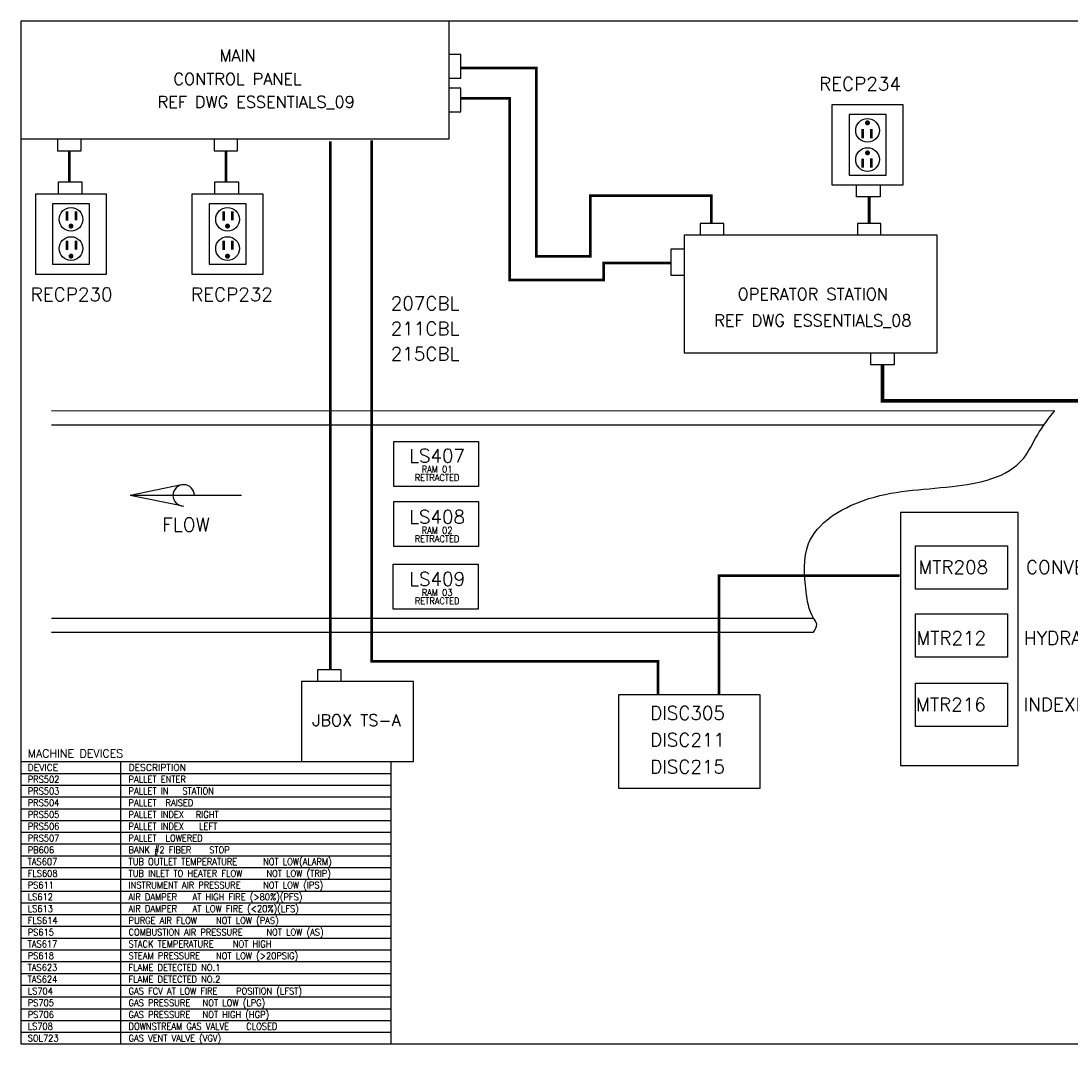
# Model space of a CAD drawing. Header units: inches. Extents: x 0 to 30, y 0 to 19.
# Tile 1 of 2: x 0 to 19.5, y 0 to 19. Entities that reach past the tile are written whole.
import ezdxf
from ezdxf.enums import TextEntityAlignment as Align

# ---------------------------------------------------------------- set-up
doc = ezdxf.new("R2010")
doc.units = ezdxf.units.IN
doc.header["$MEASUREMENT"] = 0
for name, color, linetype in [('MISC', 30, 'Continuous'), ('PDESC', 141, 'Continuous'), ('PSYMS', 7, 'Continuous'), ('PTAG', 30, 'Continuous'), ('REFDWG', 6, 'Continuous')]:
    doc.layers.add(name, color=color, linetype=linetype)
doc.layers.add('Viewports', color=3, linetype='Continuous', plot=False)
doc.styles.add('LEGACY', font='romans.shx')
doc.styles.add('ROMANS', font='ROMANS')
doc.styles.add('WD', font='romans.shx')

# ---------------------------------------------------------------- blocks, each defined once
blk = doc.blocks.new('MMREFDWG')
at = {"style": 'LEGACY', "width": 0.9, "flags": 8}
blk.add_attdef('REF_DWG', (0, 0), '', height=0.1, dxfattribs=at)
blk = doc.blocks.new('MMPTAG')
at = {"style": 'WD', "width": 0.9, "flags": 8}
for tag, p in [('P_TAG1', (-0.125, 0)), ('DESC1', (0.75, 0)), ('DESC2', (0.75, -0.188)), ('DESC3', (0.75, -0.375))]:
    blk.add_attdef(tag, p, '', height=0.125, dxfattribs=at)
at = {"linetype": 'Continuous', "style": 'WD', "flags": 1}
for tag, p in [('P_MFG', (-0.123, -0.169)), ('P_CAT', (-0.123, -0.103))]:
    blk.add_attdef(tag, text='', height=0.05, dxfattribs=at).set_placement(p, align=Align.MIDDLE)
at = {"linetype": 'Continuous', "style": 'WD', "flags": 9}
for tag, p in [('WDBLKNAM', (-0.123, -0.069)), ('P_ASSYCODE', (-0.123, -0.216))]:
    blk.add_attdef(tag, text='', height=0.01, dxfattribs=at).set_placement(p, align=Align.CENTER)
blk = doc.blocks.new('wd_ptag')
at = {"style": 'WD', "width": 0.9, "flags": 1}
blk.add_attdef('P_ITEM', text='', height=0.125, dxfattribs=at).set_placement((0, 0.469), align=Align.CENTER)
at = {"style": 'WD'}
for tag, width, p in [('INST', 0.8, (0, 0.312)), ('LOC', 0.8, (0, 0.156)), ('P_TAG1', 0.9, (0, 0)), ('DESC1', 0.9, (0, -0.188)), ('DESC2', 0.9, (0, -0.344)), ('DESC3', 0.9, (0, -0.5)), ('MFG', 0.9, (0, -0.656)), ('CAT', 0.9, (0, -0.812))]:
    blk.add_attdef(tag, text='', height=0.125, dxfattribs=dict(at, width=width)).set_placement(p, align=Align.CENTER)
at = {"linetype": 'Continuous', "style": 'WD'}
for tag, flags, p in [('RATING1', 9, (0.344, -0.171)), ('RATING2', 9, (0.344, -0.187)), ('RATING4', 9, (0.344, -0.202)), ('RATING10', 9, (0.344, -0.312)), ('RATING12', 9, (0.344, -0.327)), ('RATING11', 9, (0.344, -0.343)), ('RATING3', 9, (0.344, -0.218)), ('RATING8', 9, (0.344, -0.234)), ('RATING7', 9, (0.344, -0.249)), ('RATING6', 9, (0.344, -0.265)), ('RATING5', 9, (0.344, -0.281)), ('RATING9', 9, (0.344, -0.296)), ('WDBLKNAM', 1, (0.359, -0.369)), ('ASSYCODE', 9, (0.016, -0.859))]:
    blk.add_attdef(tag, text='', height=0.01, dxfattribs=dict(at, flags=flags)).set_placement(p, align=Align.CENTER)

msp = doc.modelspace()

# ---------------------------------------------------------------- linework, layer by layer
for p, q in [((8.177, 18.395), (7.958, 18.395)), ((8.177, 17.957), (8.177, 18.395)), ((7.958, 17.957), (8.177, 17.957)), ((8.177, 17.77), (7.958, 17.77)), ((8.177, 17.332), (8.177, 17.77)), ((15.083, 17.467), (16.395, 17.467)), ((15.083, 15.967), (15.083, 17.467)), ((16.395, 17.467), (16.395, 15.967)), ((7.958, 17.332), (8.177, 17.332)), ((0.68, 16.828), (0.68, 16.609)), ((1.118, 16.609), (1.118, 16.828)), ((3.59, 16.828), (3.59, 16.609)), ((4.028, 16.609), (4.028, 16.828)), ((0.68, 16.609), (1.118, 16.609)), ((3.59, 16.609), (4.028, 16.609)), ((0.696, 16.027), (1.133, 16.027)), ((0.696, 15.808), (0.696, 16.027)), ((1.133, 16.027), (1.133, 15.808)), ((3.606, 16.027), (4.043, 16.027)), ((3.606, 15.808), (3.606, 16.027)), ((4.043, 16.027), (4.043, 15.808)), ((16.395, 15.967), (15.083, 15.967)), ((15.536, 15.748), (15.536, 15.967)), ((15.973, 15.967), (15.973, 15.748)), ((0.274, 14.308), (0.274, 15.808)), ((0.274, 15.808), (1.586, 15.808)), ((1.586, 15.808), (1.586, 14.308)), ((3.184, 15.808), (4.496, 15.808)), ((3.184, 14.308), (3.184, 15.808)), ((4.496, 15.808), (4.496, 14.308)), ((15.973, 15.748), (15.536, 15.748)), ((13.066, 15.254), (12.629, 15.254)), ((12.629, 15.254), (12.629, 15.036)), ((13.066, 15.036), (13.066, 15.254)), ((15.989, 15.254), (15.552, 15.254)), ((15.552, 15.254), (15.552, 15.036)), ((15.989, 15.036), (15.989, 15.254)), ((12.088, 14.289), (12.088, 14.783)), ((12.088, 14.783), (12.335, 14.783)), ((1.586, 14.308), (0.274, 14.308)), ((4.496, 14.308), (3.184, 14.308)), ((12.326, 14.289), (12.088, 14.289)), ((15.799, 12.629), (15.799, 12.848)), ((16.236, 12.848), (16.236, 12.629)), ((16.236, 12.629), (15.799, 12.629)), ((0.567, 11.776), (19.223, 11.775)), ((0.567, 11.513), (19.023, 11.513)), ((2.985, 10.394), (2.029, 10.199)), ((3.224, 10.199), (2.029, 10.199)), ((2.985, 10.004), (2.029, 10.199)), ((2.985, 10.004), (2.029, 10.199)), ((4.099, 10.199), (2.1, 10.199)), ((0.567, 7.919), (14.738, 7.919)), ((0.567, 7.656), (14.738, 7.656)), ((5.95, 6.957), (5.513, 6.957)), ((5.513, 6.957), (5.513, 6.738)), ((5.95, 6.738), (5.95, 6.957))]:
    msp.add_line(p, q)
for points in [[(0, 19.02), (0, 16.832), (7.958, 16.832), (7.958, 19.02)], [(15.395, 17.28), (15.395, 16.155), (16.083, 16.155), (16.083, 17.28)], [(1.274, 14.496), (1.274, 15.621), (0.586, 15.621), (0.586, 14.496)], [(4.184, 14.496), (4.184, 15.621), (3.496, 15.621), (3.496, 14.496)], [(12.333, 15.036), (12.333, 12.848), (17.036, 12.848), (17.036, 15.036)], [(6.929, 11.2), (8.509, 11.2), (8.509, 10.365), (6.929, 10.365)], [(6.929, 10.086), (8.509, 10.086), (8.509, 9.251), (6.929, 9.251)], [(16.35, 5.179), (18.538, 5.179), (18.538, 9.882), (16.35, 9.882)], [(16.629, 9.262), (18.342, 9.262), (18.342, 8.456), (16.629, 8.456)], [(6.922, 8.92), (8.503, 8.92), (8.503, 8.085), (6.922, 8.085)], [(16.629, 7.997), (18.342, 7.997), (18.342, 7.192), (16.629, 7.192)], [(5.217, 6.738), (5.217, 5.25), (7.295, 5.25), (7.295, 6.738)], [(16.629, 6.711), (18.342, 6.711), (18.342, 5.905), (16.629, 5.905)], [(11.114, 6.499), (13.739, 6.499), (13.739, 4.749), (11.114, 4.749)]]:
    msp.add_lwpolyline(points, close=True)
for points, const_width in [([(12.833, 15.27), (12.833, 15.77), (10.583, 15.77), (10.583, 14.645), (9.583, 14.645), (9.583, 18.145), (8.177, 18.145)], 0.05), ([(8.177, 17.582), (9.083, 17.582), (9.083, 14.207), (10.833, 14.207), (10.833, 14.52), (12.083, 14.52)], 0.05), ([(15.649, 17.009), (15.649, 16.839)], 0.05), ([(15.813, 17.014), (15.813, 16.839)], 0.05), ([(5.752, 6.968), (5.752, 16.781)], 0.05), ([(11.841, 6.499), (11.841, 7.112), (6.519, 7.112), (6.519, 16.804)], 0.05), ([(0.899, 16.609), (0.899, 16.027)], 0.05), ([(3.809, 16.609), (3.809, 16.027)], 0.05), ([(15.649, 16.46), (15.649, 16.291)], 0.05), ([(15.813, 16.466), (15.813, 16.291)], 0.05), ([(15.77, 15.254), (15.77, 15.748)], 0.05), ([(0.856, 15.309), (0.856, 15.484)], 0.05), ([(1.021, 15.315), (1.021, 15.484)], 0.05), ([(3.766, 15.309), (3.766, 15.484)], 0.05), ([(3.931, 15.315), (3.931, 15.484)], 0.05), ([(16.017, 12.629), (16.017, 11.957), (21.208, 11.957), (21.208, 15.507)], 0.07), ([(0.856, 14.761), (0.856, 14.936)], 0.05), ([(1.021, 14.767), (1.021, 14.936)], 0.05), ([(3.766, 14.761), (3.766, 14.936)], 0.05), ([(3.931, 14.767), (3.931, 14.936)], 0.05), ([(12.978, 6.499), (12.978, 8.709), (16.337, 8.709)], 0.05)]:
    msp.add_lwpolyline(points, dxfattribs=dict(const_width=const_width))
at = {"const_width": 0.0462}
for points in [[(15.716, 17.127, 1), (15.762, 17.127, 1)], [(15.716, 16.568, 1), (15.762, 16.568, 1)], [(0.953, 15.207, 1), (0.907, 15.207, 1)], [(3.863, 15.207, 1), (3.817, 15.207, 1)], [(0.953, 14.648, 1), (0.907, 14.648, 1)], [(3.863, 14.648, 1), (3.817, 14.648, 1)]]:
    msp.add_lwpolyline(points, format="xyb", close=True, dxfattribs=at)
for centre in [(15.739, 16.986), (15.739, 16.444), (0.93, 15.332), (3.84, 15.332), (0.93, 14.789), (3.84, 14.789)]:
    msp.add_circle(centre, 0.22)
msp.add_arc((3.025, 10.199), 0.199, 0.0001, 270)
msp.add_arc((3.025, 10.199), 0.199, 0.0001, 270)
msp.add_spline([(14.738, 7.656), (14.795, 7.807), (14.738, 7.919), (14.599, 8.414), (14.643, 9.303), (15.663, 10.106), (17.313, 10.366), (18.637, 10.886), (18.897, 11.32), (19.223, 11.775)], degree=3)
at = {"layer": 'PSYMS'}
for p, q in [((0, 5.25), (0, 0)), ((0, 5.25), (6.875, 5.25)), ((1.852, 5.257), (1.852, 0.007)), ((6.875, 5.25), (6.875, 0)), ((0, 5.031), (6.875, 5.031)), ((0, 4.812), (6.875, 4.812)), ((0, 4.594), (6.875, 4.594)), ((0, 4.375), (6.875, 4.375)), ((0, 4.156), (6.875, 4.156)), ((0, 3.938), (6.875, 3.938)), ((0, 3.719), (6.875, 3.719)), ((0, 3.5), (6.875, 3.5)), ((0, 3.281), (6.875, 3.281)), ((0, 3.062), (6.875, 3.062)), ((0, 2.844), (6.875, 2.844)), ((0, 2.625), (6.875, 2.625)), ((0, 2.406), (6.875, 2.406)), ((0, 2.188), (6.875, 2.188)), ((0, 1.969), (6.875, 1.969)), ((0, 1.75), (6.875, 1.75)), ((0, 1.531), (6.875, 1.531)), ((0, 1.312), (6.875, 1.312)), ((0, 1.094), (6.875, 1.094)), ((0, 0.875), (6.875, 0.875)), ((0, 0.656), (6.875, 0.656)), ((0, 0.438), (6.875, 0.438)), ((0, 0.219), (6.875, 0.219)), ((0, 0), (6.875, 0))]:
    msp.add_line(p, q, dxfattribs=at)
at = {"layer": 'Viewports'}
msp.add_lwpolyline([(0, 0), (30, 0), (30, 19.02), (0, 19.02)], close=True, dxfattribs=at)

# ---------------------------------------------------------------- block references
at = {"layer": 'PSYMS'}
ref = msp.add_blockref('MMPTAG', (14.963, 17.727), dxfattribs=at)
ref.add_attrib('P_TAG1', 'RECP234', (14.838, 17.727), dxfattribs={"layer": 'PTAG', "height": 0.25, "style": 'WD', "flags": 8})
ref = msp.add_blockref('wd_ptag', (0.94, 13.812), dxfattribs=at)
ref.add_attrib('P_TAG1', 'RECP230', dxfattribs={"layer": 'PTAG', "height": 0.25, "style": 'WD'}).set_placement((0.94, 13.812), align=Align.CENTER)
ref = msp.add_blockref('wd_ptag', (3.922, 13.812), dxfattribs=at)
ref.add_attrib('P_TAG1', 'RECP232', dxfattribs={"layer": 'PTAG', "height": 0.25, "style": 'WD'}).set_placement((3.922, 13.812), align=Align.CENTER)
ref = msp.add_blockref('MMPTAG', (7, 13.645), dxfattribs=at)
ref.add_attrib('P_TAG1', '207CBL', (6.875, 13.645), dxfattribs={"layer": 'PTAG', "height": 0.25, "style": 'WD', "flags": 8})
ref = msp.add_blockref('MMPTAG', (7, 13.176), dxfattribs=at)
ref.add_attrib('P_TAG1', '211CBL', (6.875, 13.176), dxfattribs={"layer": 'PTAG', "height": 0.25, "style": 'WD', "flags": 8})
ref = msp.add_blockref('MMPTAG', (7, 12.707), dxfattribs=at)
ref.add_attrib('P_TAG1', '215CBL', (6.875, 12.707), dxfattribs={"layer": 'PTAG', "height": 0.25, "style": 'WD', "flags": 8})
ref = msp.add_blockref('wd_ptag', (7.736, 10.812), dxfattribs=at)
ref.add_attrib('P_TAG1', 'LS407', dxfattribs={"layer": 'PTAG', "height": 0.25, "style": 'WD'}).set_placement((7.736, 10.812), align=Align.CENTER)
ref.add_attrib('DESC1', 'RAM 01', dxfattribs={"layer": 'PDESC', "height": 0.125, "style": 'WD', "width": 0.9}).set_placement((7.736, 10.624), align=Align.CENTER)
ref.add_attrib('DESC2', 'RETRACTED', dxfattribs={"layer": 'PDESC', "height": 0.125, "style": 'WD', "width": 0.9}).set_placement((7.736, 10.468), align=Align.CENTER)
ref = msp.add_blockref('wd_ptag', (7.736, 9.675), dxfattribs=at)
ref.add_attrib('P_TAG1', 'LS408', dxfattribs={"layer": 'PTAG', "height": 0.25, "style": 'WD'}).set_placement((7.736, 9.675), align=Align.CENTER)
ref.add_attrib('DESC1', 'RAM 02', dxfattribs={"layer": 'PDESC', "height": 0.125, "style": 'WD', "width": 0.9}).set_placement((7.736, 9.488), align=Align.CENTER)
ref.add_attrib('DESC2', 'RETRACTED', dxfattribs={"layer": 'PDESC', "height": 0.125, "style": 'WD', "width": 0.9}).set_placement((7.736, 9.331), align=Align.CENTER)
ref = msp.add_blockref('MMPTAG', (16.81, 8.741), dxfattribs=at)
ref.add_attrib('P_TAG1', 'MTR208', (16.685, 8.741), dxfattribs={"layer": 'PTAG', "height": 0.25, "style": 'WD', "flags": 8})
ref.add_attrib('DESC1', 'CONVEYOR MOTOR', (18.685, 8.741), dxfattribs={"layer": 'PDESC', "height": 0.25, "style": 'WD', "flags": 8})
ref = msp.add_blockref('wd_ptag', (7.737, 8.52), dxfattribs=at)
ref.add_attrib('P_TAG1', 'LS409', dxfattribs={"layer": 'PTAG', "height": 0.25, "style": 'WD'}).set_placement((7.737, 8.52), align=Align.CENTER)
ref.add_attrib('DESC1', 'RAM 03', dxfattribs={"layer": 'PDESC', "height": 0.125, "style": 'WD', "width": 0.9}).set_placement((7.737, 8.332), align=Align.CENTER)
ref.add_attrib('DESC2', 'RETRACTED', dxfattribs={"layer": 'PDESC', "height": 0.125, "style": 'WD', "width": 0.9}).set_placement((7.737, 8.176), align=Align.CENTER)
ref = msp.add_blockref('MMPTAG', (16.773, 7.423), dxfattribs=at)
ref.add_attrib('P_TAG1', 'MTR212', (16.648, 7.423), dxfattribs={"layer": 'PTAG', "height": 0.25, "style": 'WD', "flags": 8})
ref.add_attrib('DESC1', 'HYDRAULIC MOTOR', (18.648, 7.423), dxfattribs={"layer": 'PDESC', "height": 0.25, "style": 'WD', "flags": 8})
ref = msp.add_blockref('MMPTAG', (11.821, 6.03), dxfattribs=at)
ref.add_attrib('P_TAG1', 'DISC305', (11.696, 6.03), dxfattribs={"layer": 'PTAG', "height": 0.25, "style": 'WD', "flags": 8})
ref = msp.add_blockref('MMPTAG', (16.766, 6.187), dxfattribs=at)
ref.add_attrib('P_TAG1', 'MTR216', (16.641, 6.187), dxfattribs={"layer": 'PTAG', "height": 0.25, "style": 'WD', "flags": 8})
ref.add_attrib('DESC1', 'INDEXING MOTOR', (18.641, 6.187), dxfattribs={"layer": 'PDESC', "height": 0.25, "style": 'WD', "flags": 8})
ref = msp.add_blockref('MMPTAG', (11.821, 5.53), dxfattribs=at)
ref.add_attrib('P_TAG1', 'DISC211', (11.696, 5.53), dxfattribs={"layer": 'PTAG', "height": 0.25, "style": 'WD', "flags": 8})
ref = msp.add_blockref('MMPTAG', (11.821, 5.03), dxfattribs=at)
ref.add_attrib('P_TAG1', 'DISC215', (11.696, 5.03), dxfattribs={"layer": 'PTAG', "height": 0.25, "style": 'WD', "flags": 8})
ref = msp.add_blockref('MMPTAG', (0.25, 4.859), dxfattribs=at)
ref.add_attrib('P_TAG1', 'PRS502', (0.125, 4.859), dxfattribs={"layer": 'PTAG', "height": 0.125, "style": 'WD', "width": 0.9, "flags": 8})
ref.add_attrib('DESC1', 'PALLET ENTER', (2, 4.859), dxfattribs={"layer": 'PDESC', "height": 0.125, "style": 'WD', "width": 0.9, "flags": 8})
ref = msp.add_blockref('MMPTAG', (0.25, 4.641), dxfattribs=at)
ref.add_attrib('P_TAG1', 'PRS503', (0.125, 4.641), dxfattribs={"layer": 'PTAG', "height": 0.125, "style": 'WD', "width": 0.9, "flags": 8})
ref.add_attrib('DESC1', 'PALLET IN', (2, 4.641), dxfattribs={"layer": 'PDESC', "height": 0.125, "style": 'WD', "width": 0.9, "flags": 8})
ref.add_attrib('DESC2', 'STATION', (3, 4.641), dxfattribs={"layer": 'PDESC', "height": 0.125, "style": 'WD', "width": 0.9, "flags": 8})
ref = msp.add_blockref('MMPTAG', (0.25, 4.422), dxfattribs=at)
ref.add_attrib('P_TAG1', 'PRS504', (0.125, 4.422), dxfattribs={"layer": 'PTAG', "height": 0.125, "style": 'WD', "width": 0.9, "flags": 8})
ref.add_attrib('DESC1', 'PALLET', (2, 4.422), dxfattribs={"layer": 'PDESC', "height": 0.125, "style": 'WD', "width": 0.9, "flags": 8})
ref.add_attrib('DESC2', 'RAISED', (2.688, 4.422), dxfattribs={"layer": 'PDESC', "height": 0.125, "style": 'WD', "width": 0.9, "flags": 8})
ref = msp.add_blockref('MMPTAG', (0.25, 4.203), dxfattribs=at)
ref.add_attrib('P_TAG1', 'PRS505', (0.125, 4.203), dxfattribs={"layer": 'PTAG', "height": 0.125, "style": 'WD', "width": 0.9, "flags": 8})
ref.add_attrib('DESC1', 'PALLET INDEX', (2, 4.203), dxfattribs={"layer": 'PDESC', "height": 0.125, "style": 'WD', "width": 0.9, "flags": 8})
ref.add_attrib('DESC2', 'RIGHT', (3.25, 4.203), dxfattribs={"layer": 'PDESC', "height": 0.125, "style": 'WD', "width": 0.9, "flags": 8})
ref = msp.add_blockref('MMPTAG', (0.25, 3.984), dxfattribs=at)
ref.add_attrib('P_TAG1', 'PRS506', (0.125, 3.984), dxfattribs={"layer": 'PTAG', "height": 0.125, "style": 'WD', "width": 0.9, "flags": 8})
ref.add_attrib('DESC1', 'PALLET INDEX', (2, 3.984), dxfattribs={"layer": 'PDESC', "height": 0.125, "style": 'WD', "width": 0.9, "flags": 8})
ref.add_attrib('DESC2', 'LEFT', (3.312, 3.984), dxfattribs={"layer": 'PDESC', "height": 0.125, "style": 'WD', "width": 0.9, "flags": 8})
ref = msp.add_blockref('MMPTAG', (0.25, 3.766), dxfattribs=at)
ref.add_attrib('P_TAG1', 'PRS507', (0.125, 3.766), dxfattribs={"layer": 'PTAG', "height": 0.125, "style": 'WD', "width": 0.9, "flags": 8})
ref.add_attrib('DESC1', 'PALLET', (2, 3.766), dxfattribs={"layer": 'PDESC', "height": 0.125, "style": 'WD', "width": 0.9, "flags": 8})
ref.add_attrib('DESC2', 'LOWERED', (2.688, 3.766), dxfattribs={"layer": 'PDESC', "height": 0.125, "style": 'WD', "width": 0.9, "flags": 8})
ref = msp.add_blockref('MMPTAG', (0.25, 3.547), dxfattribs=at)
ref.add_attrib('P_TAG1', 'PB606', (0.125, 3.547), dxfattribs={"layer": 'PTAG', "height": 0.125, "style": 'WD', "width": 0.9, "flags": 8})
ref.add_attrib('DESC1', 'BANK #2 FIBER', (2, 3.547), dxfattribs={"layer": 'PDESC', "height": 0.125, "style": 'WD', "width": 0.9, "flags": 8})
ref.add_attrib('DESC2', 'STOP ', (3.5, 3.547), dxfattribs={"layer": 'PDESC', "height": 0.125, "style": 'WD', "width": 0.9, "flags": 8})
ref = msp.add_blockref('MMPTAG', (0.25, 3.328), dxfattribs=at)
ref.add_attrib('P_TAG1', 'TAS607', (0.125, 3.328), dxfattribs={"layer": 'PTAG', "height": 0.125, "style": 'WD', "width": 0.9, "flags": 8})
ref.add_attrib('DESC1', 'TUB OUTLET TEMPERATURE', (2, 3.328), dxfattribs={"layer": 'PDESC', "height": 0.125, "style": 'WD', "width": 0.9, "flags": 8})
ref.add_attrib('DESC2', 'NOT LOW(ALARM)', (4.5, 3.328), dxfattribs={"layer": 'PDESC', "height": 0.125, "style": 'WD', "width": 0.9, "flags": 8})
ref = msp.add_blockref('MMPTAG', (0.25, 3.109), dxfattribs=at)
ref.add_attrib('P_TAG1', 'FLS608', (0.125, 3.109), dxfattribs={"layer": 'PTAG', "height": 0.125, "style": 'WD', "width": 0.9, "flags": 8})
ref.add_attrib('DESC1', 'TUB INLET TO HEATER FLOW', (2, 3.109), dxfattribs={"layer": 'PDESC', "height": 0.125, "style": 'WD', "width": 0.9, "flags": 8})
ref.add_attrib('DESC2', 'NOT LOW (TRIP)', (4.562, 3.109), dxfattribs={"layer": 'PDESC', "height": 0.125, "style": 'WD', "width": 0.9, "flags": 8})
ref = msp.add_blockref('MMPTAG', (0.25, 2.891), dxfattribs=at)
ref.add_attrib('P_TAG1', 'PS611', (0.125, 2.891), dxfattribs={"layer": 'PTAG', "height": 0.125, "style": 'WD', "width": 0.9, "flags": 8})
ref.add_attrib('DESC1', 'INSTRUMENT AIR PRESSURE', (2, 2.891), dxfattribs={"layer": 'PDESC', "height": 0.125, "style": 'WD', "width": 0.9, "flags": 8})
ref.add_attrib('DESC2', 'NOT LOW (IPS)', (4.5, 2.891), dxfattribs={"layer": 'PDESC', "height": 0.125, "style": 'WD', "width": 0.9, "flags": 8})
ref = msp.add_blockref('MMPTAG', (0.25, 2.672), dxfattribs=at)
ref.add_attrib('P_TAG1', 'LS612', (0.125, 2.672), dxfattribs={"layer": 'PTAG', "height": 0.125, "style": 'WD', "width": 0.9, "flags": 8})
ref.add_attrib('DESC1', 'AIR DAMPER', (2, 2.672), dxfattribs={"layer": 'PDESC', "height": 0.125, "style": 'WD', "width": 0.9, "flags": 8})
ref.add_attrib('DESC2', 'AT HIGH FIRE (>80%)(PFS)', (3.188, 2.672), dxfattribs={"layer": 'PDESC', "height": 0.125, "style": 'WD', "width": 0.9, "flags": 8})
ref = msp.add_blockref('MMPTAG', (0.25, 2.453), dxfattribs=at)
ref.add_attrib('P_TAG1', 'LS613', (0.125, 2.453), dxfattribs={"layer": 'PTAG', "height": 0.125, "style": 'WD', "width": 0.9, "flags": 8})
ref.add_attrib('DESC1', 'AIR DAMPER', (2, 2.453), dxfattribs={"layer": 'PDESC', "height": 0.125, "style": 'WD', "width": 0.9, "flags": 8})
ref.add_attrib('DESC2', 'AT LOW FIRE (<20%)(LFS)', (3.188, 2.453), dxfattribs={"layer": 'PDESC', "height": 0.125, "style": 'WD', "width": 0.9, "flags": 8})
ref = msp.add_blockref('MMPTAG', (0.25, 2.234), dxfattribs=at)
ref.add_attrib('P_TAG1', 'FLS614', (0.125, 2.234), dxfattribs={"layer": 'PTAG', "height": 0.125, "style": 'WD', "width": 0.9, "flags": 8})
ref.add_attrib('DESC1', 'PURGE AIR FLOW', (2, 2.234), dxfattribs={"layer": 'PDESC', "height": 0.125, "style": 'WD', "width": 0.9, "flags": 8})
ref.add_attrib('DESC2', 'NOT LOW (PAS)', (3.625, 2.234), dxfattribs={"layer": 'PDESC', "height": 0.125, "style": 'WD', "width": 0.9, "flags": 8})
ref = msp.add_blockref('MMPTAG', (0.25, 2.016), dxfattribs=at)
ref.add_attrib('P_TAG1', 'PS615', (0.125, 2.016), dxfattribs={"layer": 'PTAG', "height": 0.125, "style": 'WD', "width": 0.9, "flags": 8})
ref.add_attrib('DESC1', 'COMBUSTION AIR PRESSURE', (2, 2.016), dxfattribs={"layer": 'PDESC', "height": 0.125, "style": 'WD', "width": 0.9, "flags": 8})
ref.add_attrib('DESC2', 'NOT LOW (AS)', (4.562, 2.016), dxfattribs={"layer": 'PDESC', "height": 0.125, "style": 'WD', "width": 0.9, "flags": 8})
ref = msp.add_blockref('MMPTAG', (0.25, 1.797), dxfattribs=at)
ref.add_attrib('P_TAG1', 'TAS617', (0.125, 1.797), dxfattribs={"layer": 'PTAG', "height": 0.125, "style": 'WD', "width": 0.9, "flags": 8})
ref.add_attrib('DESC1', 'STACK TEMPERATURE', (2, 1.797), dxfattribs={"layer": 'PDESC', "height": 0.125, "style": 'WD', "width": 0.9, "flags": 8})
ref.add_attrib('DESC2', 'NOT HIGH', (3.938, 1.797), dxfattribs={"layer": 'PDESC', "height": 0.125, "style": 'WD', "width": 0.9, "flags": 8})
ref = msp.add_blockref('MMPTAG', (0.25, 1.578), dxfattribs=at)
ref.add_attrib('P_TAG1', 'PS618', (0.125, 1.578), dxfattribs={"layer": 'PTAG', "height": 0.125, "style": 'WD', "width": 0.9, "flags": 8})
ref.add_attrib('DESC1', 'STEAM PRESSURE', (2, 1.578), dxfattribs={"layer": 'PDESC', "height": 0.125, "style": 'WD', "width": 0.9, "flags": 8})
ref.add_attrib('DESC2', 'NOT LOW (>20PSIG)', (3.625, 1.578), dxfattribs={"layer": 'PDESC', "height": 0.125, "style": 'WD', "width": 0.9, "flags": 8})
ref = msp.add_blockref('MMPTAG', (0.25, 1.359), dxfattribs=at)
ref.add_attrib('P_TAG1', 'TAS623', (0.125, 1.359), dxfattribs={"layer": 'PTAG', "height": 0.125, "style": 'WD', "width": 0.9, "flags": 8})
ref.add_attrib('DESC1', 'FLAME DETECTED NO.1', (2, 1.359), dxfattribs={"layer": 'PDESC', "height": 0.125, "style": 'WD', "width": 0.9, "flags": 8})
ref = msp.add_blockref('MMPTAG', (0.25, 1.141), dxfattribs=at)
ref.add_attrib('P_TAG1', 'TAS624', (0.125, 1.141), dxfattribs={"layer": 'PTAG', "height": 0.125, "style": 'WD', "width": 0.9, "flags": 8})
ref.add_attrib('DESC1', 'FLAME DETECTED NO.2', (2, 1.141), dxfattribs={"layer": 'PDESC', "height": 0.125, "style": 'WD', "width": 0.9, "flags": 8})
ref = msp.add_blockref('MMPTAG', (0.25, 0.922), dxfattribs=at)
ref.add_attrib('P_TAG1', 'LS704', (0.125, 0.922), dxfattribs={"layer": 'PTAG', "height": 0.125, "style": 'WD', "width": 0.9, "flags": 8})
ref.add_attrib('DESC1', 'GAS FCV AT LOW FIRE ', (2, 0.922), dxfattribs={"layer": 'PDESC', "height": 0.125, "style": 'WD', "width": 0.9, "flags": 8})
ref.add_attrib('DESC2', 'POSITION (LFST)', (4, 0.922), dxfattribs={"layer": 'PDESC', "height": 0.125, "style": 'WD', "width": 0.9, "flags": 8})
ref = msp.add_blockref('MMPTAG', (0.25, 0.703), dxfattribs=at)
ref.add_attrib('P_TAG1', 'PS705', (0.125, 0.703), dxfattribs={"layer": 'PTAG', "height": 0.125, "style": 'WD', "width": 0.9, "flags": 8})
ref.add_attrib('DESC1', 'GAS PRESSURE', (2, 0.703), dxfattribs={"layer": 'PDESC', "height": 0.125, "style": 'WD', "width": 0.9, "flags": 8})
ref.add_attrib('DESC2', 'NOT LOW (LPG)', (3.375, 0.703), dxfattribs={"layer": 'PDESC', "height": 0.125, "style": 'WD', "width": 0.9, "flags": 8})
ref = msp.add_blockref('MMPTAG', (0.25, 0.484), dxfattribs=at)
ref.add_attrib('P_TAG1', 'PS706', (0.125, 0.484), dxfattribs={"layer": 'PTAG', "height": 0.125, "style": 'WD', "width": 0.9, "flags": 8})
ref.add_attrib('DESC1', 'GAS PRESSURE', (2, 0.484), dxfattribs={"layer": 'PDESC', "height": 0.125, "style": 'WD', "width": 0.9, "flags": 8})
ref.add_attrib('DESC2', 'NOT HIGH (HGP)', (3.375, 0.484), dxfattribs={"layer": 'PDESC', "height": 0.125, "style": 'WD', "width": 0.9, "flags": 8})
ref = msp.add_blockref('MMPTAG', (0.25, 0.266), dxfattribs=at)
ref.add_attrib('P_TAG1', 'LS708', (0.125, 0.266), dxfattribs={"layer": 'PTAG', "height": 0.125, "style": 'WD', "width": 0.9, "flags": 8})
ref.add_attrib('DESC1', 'DOWNSTREAM GAS VALVE', (2, 0.266), dxfattribs={"layer": 'PDESC', "height": 0.125, "style": 'WD', "width": 0.9, "flags": 8})
ref.add_attrib('DESC2', 'CLOSED', (4.188, 0.266), dxfattribs={"layer": 'PDESC', "height": 0.125, "style": 'WD', "width": 0.9, "flags": 8})
ref = msp.add_blockref('MMPTAG', (0.25, 0.047), dxfattribs=at)
ref.add_attrib('P_TAG1', 'SOL723', (0.125, 0.047), dxfattribs={"layer": 'PTAG', "height": 0.125, "style": 'WD', "width": 0.9, "flags": 8})
ref.add_attrib('DESC1', 'GAS VENT VALVE (VGV)', (2, 0.047), dxfattribs={"layer": 'PDESC', "height": 0.125, "style": 'WD', "width": 0.9, "flags": 8})
at = {"layer": 'REFDWG'}
ref = msp.add_blockref('MMREFDWG', (2.54, 17.405), dxfattribs=at)
ref.add_attrib('REF_DWG', 'REF DWG ESSENTIALS_09', (2.54, 17.405), dxfattribs={"layer": '0', "height": 0.21875, "style": 'ROMANS', "flags": 8})
ref = msp.add_blockref('MMREFDWG', (14.723, 13.442), dxfattribs=at)
ref.add_attrib('REF_DWG', 'REF DWG ESSENTIALS_08', dxfattribs={"layer": '0', "height": 0.21875, "style": 'ROMANS', "flags": 8}).set_placement((14.723, 13.442), align=Align.MIDDLE)

# ---------------------------------------------------------------- texts
at = {"style": 'ROMANS'}
for s, height, p in [('MAIN', 0.2188, (4.025, 18.379)), ('CONTROL PANEL', 0.21875, (4.025, 17.942)), ('OPERATOR STATION', 0.21875, (14.723, 13.942)), ('JBOX TS-A', 0.2188, (6.237, 6.019))]:
    msp.add_text(s, height=height, dxfattribs=at).set_placement(p, align=Align.MIDDLE)
msp.add_text('FLOW', height=0.255, dxfattribs=at).set_placement((2.624, 9.656), align=Align.MIDDLE_LEFT)
at = {"layer": 'MISC', "style": 'ROMANS'}
for s, height, p in [('MACHINE DEVICES', 0.15, (0.125, 5.328)), ('DEVICE', 0.125, (0.125, 5.078)), ('DESCRIPTION', 0.125, (2, 5.078))]:
    msp.add_text(s, height=height, dxfattribs=at).set_placement(p)

doc.saveas('drawing.dxf')
